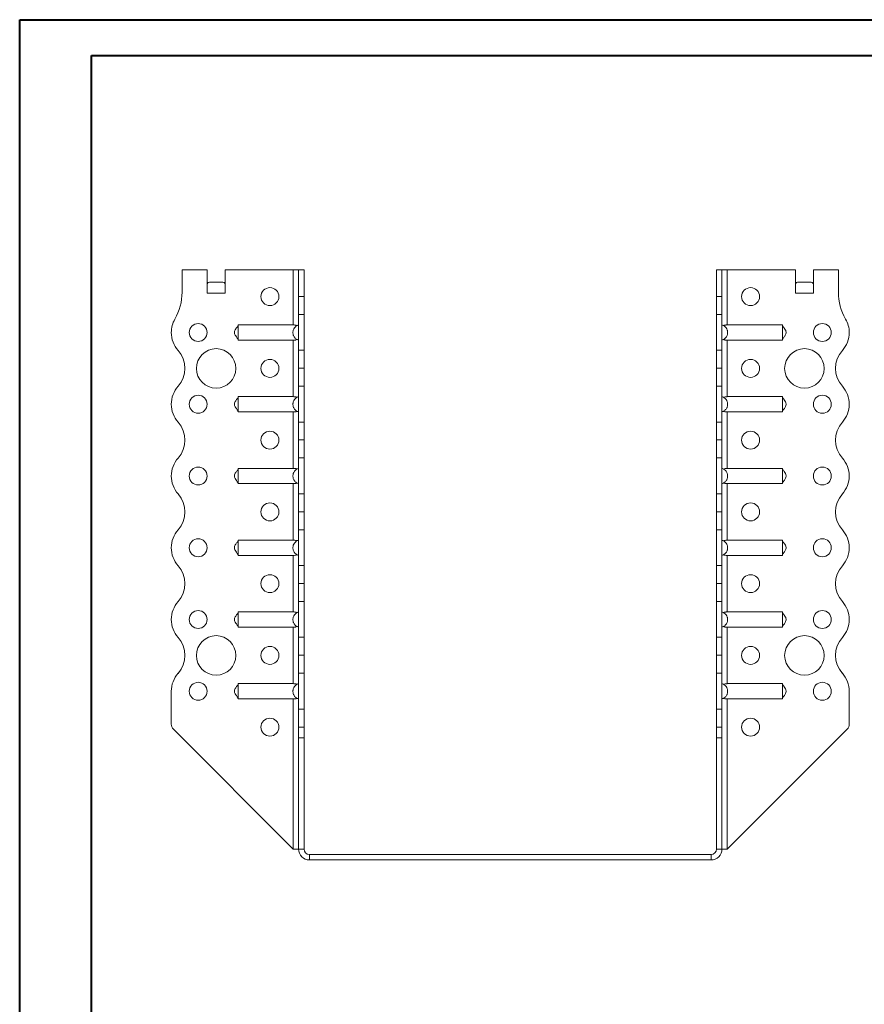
# Model space of a CAD drawing. Header units: millimetres. Extents: x 0 to 210, y 0 to 297.
# Tile 5 of 6: x 0 to 118, y 160 to 297. Entities that reach past the tile are written whole.
import ezdxf

# ---------------------------------------------------------------- set-up
doc = ezdxf.new("R2010")
doc.units = ezdxf.units.MM

msp = doc.modelspace()

# ---------------------------------------------------------------- linework, layer by layer
at = {"color": 7, "linetype": 'Continuous', "lineweight": 40}
for p, q in [((0.08, 0.21), (0.08, 297.21)), ((0.08, 297.21), (210.08, 297.21)), ((10.08, 292.21), (205.08, 292.21)), ((10.08, 5.21), (10.08, 292.21))]:
    msp.add_line(p, q, dxfattribs=at)
at = {"color": 7, "linetype": 'Continuous', "lineweight": 15}
for p, q in [((22.71, 262.37), (22.71, 259.23)), ((26.21, 262.37), (22.71, 262.37)), ((26.21, 259.12), (26.21, 262.37)), ((28.71, 259.12), (28.71, 262.37)), ((38.21, 262.37), (28.71, 262.37)), ((38.21, 262.37), (38.21, 254.68)), ((38.96, 262.37), (38.21, 262.37)), ((39.71, 262.37), (38.96, 262.37)), ((38.96, 258.64), (38.96, 262.37)), ((39.71, 258.64), (39.71, 262.37)), ((97.21, 262.37), (97.96, 262.37)), ((97.21, 258.64), (97.21, 262.37)), ((97.96, 258.64), (97.96, 262.37)), ((98.71, 262.37), (97.96, 262.37)), ((98.71, 254.68), (98.71, 262.37)), ((98.71, 262.37), (108.21, 262.37)), ((108.21, 259.12), (108.21, 262.37)), ((110.71, 259.12), (110.71, 262.37)), ((110.71, 262.37), (114.21, 262.37)), ((114.21, 262.37), (114.21, 259.23)), ((26.52, 260.62), (28.4, 260.62)), ((108.52, 260.62), (110.4, 260.62)), ((26.21, 259.12), (28.71, 259.12)), ((38.96, 258.64), (39.71, 258.64)), ((38.96, 256.14), (38.96, 258.64)), ((39.71, 258.64), (39.71, 256.14)), ((97.21, 258.64), (97.96, 258.64)), ((97.21, 256.14), (97.21, 258.64)), ((97.96, 258.64), (97.96, 256.14)), ((108.21, 259.12), (110.71, 259.12)), ((39.71, 256.14), (38.96, 256.14)), ((38.96, 256.14), (38.96, 251.14)), ((39.71, 251.14), (39.71, 256.14)), ((97.96, 256.14), (97.21, 256.14)), ((97.21, 251.14), (97.21, 256.14)), ((97.96, 251.14), (97.96, 256.14)), ((38.21, 254.68), (30.51, 254.68)), ((98.71, 254.68), (106.41, 254.68)), ((38.21, 252.56), (30.51, 252.56)), ((38.21, 252.56), (38.21, 244.68)), ((98.71, 252.56), (106.41, 252.56)), ((98.71, 244.68), (98.71, 252.56)), ((38.96, 251.14), (39.71, 251.14)), ((38.96, 248.64), (38.96, 251.14)), ((39.71, 251.14), (39.71, 248.64)), ((97.21, 251.14), (97.96, 251.14)), ((97.21, 248.64), (97.21, 251.14)), ((97.96, 251.14), (97.96, 248.64)), ((38.96, 248.64), (39.71, 248.64)), ((38.96, 246.14), (38.96, 248.64)), ((39.71, 248.64), (38.96, 248.64)), ((38.96, 248.64), (38.96, 248.64)), ((39.71, 248.64), (39.71, 246.14)), ((39.71, 248.64), (39.71, 248.64)), ((97.21, 248.64), (97.96, 248.64)), ((97.21, 246.14), (97.21, 248.64)), ((97.96, 248.64), (97.21, 248.64)), ((97.21, 248.64), (97.21, 248.64)), ((97.96, 248.64), (97.96, 246.14)), ((97.96, 248.64), (97.96, 248.64)), ((39.71, 246.14), (38.96, 246.14)), ((38.96, 246.14), (38.96, 241.14)), ((39.71, 241.14), (39.71, 246.14)), ((97.96, 246.14), (97.21, 246.14)), ((97.21, 241.14), (97.21, 246.14)), ((97.96, 241.14), (97.96, 246.14)), ((38.21, 244.68), (30.51, 244.68)), ((98.71, 244.68), (106.41, 244.68)), ((115.71, 243.62), (115.71, 243.62)), ((38.21, 242.56), (30.51, 242.56)), ((38.21, 242.56), (38.21, 234.68)), ((98.71, 242.56), (106.41, 242.56)), ((98.71, 234.68), (98.71, 242.56)), ((38.96, 241.14), (39.71, 241.14)), ((38.96, 238.64), (38.96, 241.14)), ((39.71, 241.14), (39.71, 238.64)), ((97.21, 241.14), (97.96, 241.14)), ((97.21, 238.64), (97.21, 241.14)), ((97.96, 241.14), (97.96, 238.64)), ((38.96, 238.64), (39.71, 238.64)), ((38.96, 236.14), (38.96, 238.64)), ((39.71, 238.64), (38.96, 238.64)), ((38.96, 238.64), (38.96, 238.64)), ((39.71, 238.64), (39.71, 236.14)), ((39.71, 238.64), (39.71, 238.64)), ((97.96, 238.64), (97.21, 238.64)), ((97.21, 238.64), (97.96, 238.64)), ((97.21, 238.64), (97.21, 238.64)), ((97.21, 236.14), (97.21, 238.64)), ((97.96, 238.64), (97.96, 238.64)), ((97.96, 238.64), (97.96, 236.14)), ((39.71, 236.14), (38.96, 236.14)), ((38.96, 236.14), (38.96, 231.14)), ((39.71, 231.14), (39.71, 236.14)), ((97.96, 236.14), (97.21, 236.14)), ((97.21, 231.14), (97.21, 236.14)), ((97.96, 231.14), (97.96, 236.14)), ((38.21, 234.68), (30.51, 234.68)), ((98.71, 234.68), (106.41, 234.68)), ((115.71, 233.62), (115.71, 233.62)), ((38.21, 232.56), (30.51, 232.56)), ((38.21, 232.56), (38.21, 224.68)), ((98.71, 232.56), (106.41, 232.56)), ((98.71, 224.68), (98.71, 232.56)), ((38.96, 231.14), (39.71, 231.14)), ((38.96, 228.64), (38.96, 231.14)), ((39.71, 231.14), (39.71, 228.64)), ((97.21, 231.14), (97.96, 231.14)), ((97.21, 228.64), (97.21, 231.14)), ((97.96, 231.14), (97.96, 228.64)), ((38.96, 228.64), (39.71, 228.64)), ((38.96, 226.14), (38.96, 228.64)), ((39.71, 228.64), (38.96, 228.64)), ((38.96, 228.64), (38.96, 228.64)), ((39.71, 228.64), (39.71, 226.14)), ((39.71, 228.64), (39.71, 228.64)), ((97.96, 228.64), (97.21, 228.64)), ((97.21, 228.64), (97.96, 228.64)), ((97.21, 228.64), (97.21, 228.64)), ((97.21, 226.14), (97.21, 228.64)), ((97.96, 228.64), (97.96, 228.64)), ((97.96, 228.64), (97.96, 226.14)), ((39.71, 226.14), (38.96, 226.14)), ((38.96, 226.14), (38.96, 221.14)), ((39.71, 221.14), (39.71, 226.14)), ((97.96, 226.14), (97.21, 226.14)), ((97.21, 221.14), (97.21, 226.14)), ((97.96, 221.14), (97.96, 226.14)), ((38.21, 224.68), (30.51, 224.68)), ((98.71, 224.68), (106.41, 224.68)), ((38.21, 222.56), (30.51, 222.56)), ((38.21, 222.56), (38.21, 214.68)), ((98.71, 222.56), (106.41, 222.56)), ((98.71, 214.68), (98.71, 222.56)), ((115.71, 223.62), (115.71, 223.62)), ((38.96, 221.14), (39.71, 221.14)), ((38.96, 218.64), (38.96, 221.14)), ((39.71, 221.14), (39.71, 218.64)), ((97.21, 221.14), (97.96, 221.14)), ((97.21, 218.64), (97.21, 221.14)), ((97.96, 221.14), (97.96, 218.64)), ((38.96, 218.64), (39.71, 218.64)), ((38.96, 216.14), (38.96, 218.64)), ((39.71, 218.64), (38.96, 218.64)), ((38.96, 218.64), (38.96, 218.64)), ((39.71, 218.64), (39.71, 216.14)), ((39.71, 218.64), (39.71, 218.64)), ((97.21, 218.64), (97.96, 218.64)), ((97.21, 216.14), (97.21, 218.64)), ((97.96, 218.64), (97.21, 218.64)), ((97.21, 218.64), (97.21, 218.64)), ((97.96, 218.64), (97.96, 216.14)), ((97.96, 218.64), (97.96, 218.64)), ((39.71, 216.14), (38.96, 216.14)), ((38.96, 216.14), (38.96, 211.14)), ((39.71, 211.14), (39.71, 216.14)), ((97.96, 216.14), (97.21, 216.14)), ((97.21, 211.14), (97.21, 216.14)), ((97.96, 211.14), (97.96, 216.14)), ((38.21, 214.68), (30.51, 214.68)), ((98.71, 214.68), (106.41, 214.68)), ((21.21, 213.62), (21.21, 213.62)), ((115.71, 213.62), (115.71, 213.62)), ((38.21, 212.56), (30.51, 212.56)), ((38.21, 212.56), (38.21, 204.68)), ((98.71, 212.56), (106.41, 212.56)), ((98.71, 204.68), (98.71, 212.56)), ((38.96, 211.14), (39.71, 211.14)), ((38.96, 208.64), (38.96, 211.14)), ((39.71, 211.14), (39.71, 208.64)), ((97.21, 211.14), (97.96, 211.14)), ((97.21, 208.64), (97.21, 211.14)), ((97.96, 211.14), (97.96, 208.64)), ((38.96, 208.64), (39.71, 208.64)), ((38.96, 206.14), (38.96, 208.64)), ((39.71, 208.64), (38.96, 208.64)), ((38.96, 208.64), (38.96, 208.64)), ((39.71, 208.64), (39.71, 206.14)), ((39.71, 208.64), (39.71, 208.64)), ((97.96, 208.64), (97.21, 208.64)), ((97.21, 208.64), (97.96, 208.64)), ((97.21, 206.14), (97.21, 208.64)), ((97.21, 208.64), (97.21, 208.64)), ((97.96, 208.64), (97.96, 206.14)), ((97.96, 208.64), (97.96, 208.64)), ((39.71, 206.14), (38.96, 206.14)), ((38.96, 206.14), (38.96, 201.14)), ((39.71, 201.14), (39.71, 206.14)), ((97.96, 206.14), (97.21, 206.14)), ((97.21, 201.14), (97.21, 206.14)), ((97.96, 201.14), (97.96, 206.14)), ((38.21, 204.68), (30.51, 204.68)), ((98.71, 204.68), (106.41, 204.68)), ((21.21, 203.62), (21.21, 199.03)), ((115.71, 203.62), (115.71, 199.03)), ((38.21, 202.56), (30.51, 202.56)), ((38.21, 202.56), (38.21, 181.62)), ((98.71, 202.56), (106.41, 202.56)), ((98.71, 181.62), (98.71, 202.56)), ((38.96, 201.14), (39.71, 201.14)), ((38.96, 198.64), (38.96, 201.14)), ((39.71, 201.14), (39.71, 198.64)), ((97.21, 201.14), (97.96, 201.14)), ((97.21, 198.64), (97.21, 201.14)), ((97.96, 201.14), (97.96, 198.64)), ((38.21, 181.62), (21.5, 198.32)), ((39.71, 198.64), (38.96, 198.64)), ((38.96, 197.12), (38.96, 198.64)), ((39.71, 197.12), (39.71, 198.64)), ((97.96, 198.64), (97.21, 198.64)), ((97.21, 197.12), (97.21, 198.64)), ((97.96, 197.12), (97.96, 198.64)), ((98.71, 181.62), (115.42, 198.32)), ((39.71, 197.12), (38.96, 197.12)), ((38.96, 181.62), (38.96, 197.12)), ((39.71, 181.62), (39.71, 197.12)), ((97.21, 197.12), (97.96, 197.12)), ((97.21, 181.62), (97.21, 197.12)), ((97.96, 181.62), (97.96, 197.12)), ((38.21, 181.62), (38.96, 181.62)), ((39.71, 181.62), (38.96, 181.62)), ((97.21, 181.62), (97.96, 181.62)), ((97.96, 181.62), (98.71, 181.62)), ((40.46, 180.87), (40.46, 180.12)), ((40.46, 180.87), (96.46, 180.87)), ((40.46, 180.12), (96.46, 180.12)), ((96.46, 180.87), (96.46, 180.12))]:
    msp.add_line(p, q, dxfattribs=at)
for centre, radius in [((34.96, 258.62), 1.25), ((101.96, 258.62), 1.25), ((24.96, 253.62), 1.25), ((111.96, 253.62), 1.25), ((27.46, 248.62), 2.75), ((109.46, 248.62), 2.75), ((34.96, 248.62), 1.25), ((101.96, 248.62), 1.25), ((24.96, 243.62), 1.25), ((111.96, 243.62), 1.25), ((34.96, 238.62), 1.25), ((101.96, 238.62), 1.25), ((24.96, 233.62), 1.25), ((111.96, 233.62), 1.25), ((34.96, 228.62), 1.25), ((101.96, 228.62), 1.25), ((24.96, 223.62), 1.25), ((111.96, 223.62), 1.25), ((34.96, 218.62), 1.25), ((101.96, 218.62), 1.25), ((24.96, 213.62), 1.25), ((111.96, 213.62), 1.25), ((27.46, 208.62), 2.75), ((109.46, 208.62), 2.75), ((34.96, 208.62), 1.25), ((101.96, 208.62), 1.25), ((24.96, 203.62), 1.25), ((111.96, 203.62), 1.25), ((34.96, 198.62), 1.25), ((101.96, 198.62), 1.25)]:
    msp.add_circle(centre, radius, dxfattribs=at)
for centre, radius, start, end in [((15.21, 259.23), 7.5, 330.0736, 0), ((121.71, 259.23), 7.5, 180, 209.9264), ((24.96, 253.61), 3.75, 150.0736, 179.9591), ((111.96, 253.61), 3.75, 0.0409, 29.9264), ((24.96, 253.62), 3.75, 180, 221.8123), ((111.96, 253.62), 3.75, 318.1877, 0), ((19.37, 248.62), 3.75, 318.1863, 41.8123), ((117.55, 248.62), 3.75, 138.1877, 221.8196), ((24.96, 243.62), 3.75, 138.1863, 180), ((111.96, 243.62), 3.75, 0, 41.8196), ((24.96, 243.62), 3.75, 180, 221.8137), ((111.96, 243.62), 3.75, 318.1877, 0), ((19.37, 238.62), 3.75, 318.1863, 41.8137), ((117.55, 238.62), 3.75, 138.1877, 221.8123), ((24.96, 233.62), 3.75, 138.1863, 180), ((111.96, 233.62), 3.75, 0, 41.8123), ((24.96, 233.62), 3.75, 180, 221.8137), ((111.96, 233.62), 3.75, 318.1804, 0), ((19.37, 228.62), 3.75, 318.1863, 41.8137), ((117.55, 228.62), 3.75, 138.1804, 221.8196), ((24.96, 223.62), 3.75, 138.1863, 180), ((111.96, 223.62), 3.75, 0, 41.8196), ((24.96, 223.62), 3.75, 180, 221.8137), ((111.96, 223.62), 3.75, 318.1804, 0), ((19.37, 218.62), 3.75, 318.1877, 41.8137), ((117.55, 218.62), 3.75, 138.1804, 221.8196), ((24.96, 213.62), 3.75, 138.1877, 180), ((111.96, 213.62), 3.75, 0, 41.8196), ((24.96, 213.62), 3.75, 180, 221.8196), ((111.96, 213.62), 3.75, 318.1804, 0), ((19.37, 208.62), 3.75, 318.1804, 41.8196), ((117.55, 208.62), 3.75, 138.1804, 221.8196), ((24.96, 203.62), 3.75, 138.1804, 180), ((111.96, 203.62), 3.75, 0, 41.8196), ((22.21, 199.03), 1, 180, 225), ((114.71, 199.03), 1, 315, 0), ((40.46, 181.62), 1.5, 180, 270), ((40.46, 181.62), 0.75, 180, 270), ((96.46, 181.62), 1.5, 270, 360), ((96.46, 181.62), 0.75, 270, 360)]:
    msp.add_arc(centre, radius, start, end, dxfattribs=at)
for centre, start_param, end_param in [((26.52, 259.12), 0, 0.523599), ((28.4, 259.12), 5.759587, 6.283185), ((108.52, 259.12), 0, 0.523599), ((110.4, 259.12), 5.759587, 6.283185)]:
    msp.add_ellipse(centre, major_axis=(0, 1.5), ratio=0.416667, start_param=start_param, end_param=end_param, dxfattribs=at)
for points, knots in [([(30.51, 254.62), (30.48, 254.56), (30.44, 254.44), (30.31, 254.29), (30.19, 254.11), (30.07, 253.91), (30, 253.68), (30.02, 253.45), (30.13, 253.22), (30.26, 253.03), (30.4, 252.86), (30.48, 252.73), (30.5, 252.65), (30.51, 252.62)], [0, 0, 0, 0, 0.103536, 0.187076, 0.282268, 0.376182, 0.481925, 0.573537, 0.654559, 0.788834, 0.889561, 0.944535, 1, 1, 1, 1]), ([(30.51, 254.68), (30.51, 254.66), (30.51, 254.64), (30.51, 254.59), (30.51, 254.56), (30.51, 254.49), (30.51, 254.45), (30.51, 254.37), (30.51, 254.33), (30.51, 254.23), (30.51, 254.18), (30.51, 254.08), (30.51, 254.02), (30.51, 253.91), (30.51, 253.85), (30.51, 253.74), (30.51, 253.68), (30.51, 253.5), (30.51, 253.38), (30.51, 253.16), (30.51, 253.05), (30.51, 252.86), (30.51, 252.78), (30.51, 252.68), (30.51, 252.65), (30.51, 252.6), (30.51, 252.58), (30.51, 252.56)], [0, 0, 0, 0, 0.0625, 0.0625, 0.125, 0.125, 0.1875, 0.1875, 0.25, 0.25, 0.3125, 0.3125, 0.375, 0.375, 0.4375, 0.4375, 0.5, 0.5, 0.625, 0.625, 0.75, 0.75, 0.875, 0.875, 0.9375, 0.9375, 1, 1, 1, 1]), ([(38.96, 252.56), (38.9, 252.58), (38.85, 252.6), (38.74, 252.65), (38.69, 252.68), (38.59, 252.74), (38.54, 252.78), (38.46, 252.86), (38.42, 252.91), (38.35, 253), (38.32, 253.05), (38.26, 253.16), (38.24, 253.21), (38.2, 253.32), (38.19, 253.38), (38.17, 253.5), (38.16, 253.56), (38.16, 253.68), (38.17, 253.74), (38.19, 253.85), (38.2, 253.91), (38.26, 254.08), (38.31, 254.18), (38.46, 254.37), (38.54, 254.46), (38.69, 254.56), (38.74, 254.59), (38.85, 254.64), (38.9, 254.66), (38.96, 254.68)], [0, 0, 0, 0, 0.0625, 0.0625, 0.125, 0.125, 0.1875, 0.1875, 0.25, 0.25, 0.3125, 0.3125, 0.375, 0.375, 0.4375, 0.4375, 0.5, 0.5, 0.5625, 0.5625, 0.625, 0.625, 0.75, 0.75, 0.875, 0.875, 0.9375, 0.9375, 1, 1, 1, 1]), ([(38.21, 254.68), (38.26, 254.68), (38.31, 254.67), (38.41, 254.67), (38.46, 254.66), (38.55, 254.65), (38.59, 254.64), (38.67, 254.62), (38.71, 254.6), (38.74, 254.59)], [0, 0, 0, 0, 0.25, 0.25, 0.5, 0.5, 0.75, 0.75, 1, 1, 1, 1]), ([(97.96, 252.56), (98.02, 252.58), (98.08, 252.6), (98.18, 252.65), (98.24, 252.68), (98.33, 252.74), (98.38, 252.78), (98.46, 252.86), (98.5, 252.91), (98.58, 253), (98.61, 253.05), (98.66, 253.16), (98.69, 253.21), (98.72, 253.32), (98.74, 253.38), (98.76, 253.5), (98.76, 253.56), (98.76, 253.68), (98.76, 253.74), (98.74, 253.85), (98.72, 253.91), (98.67, 254.08), (98.61, 254.18), (98.47, 254.37), (98.38, 254.46), (98.24, 254.56), (98.18, 254.59), (98.08, 254.64), (98.02, 254.66), (97.96, 254.68)], [0, 0, 0, 0, 0.0625, 0.0625, 0.125, 0.125, 0.1875, 0.1875, 0.25, 0.25, 0.3125, 0.3125, 0.375, 0.375, 0.4375, 0.4375, 0.5, 0.5, 0.5625, 0.5625, 0.625, 0.625, 0.75, 0.75, 0.875, 0.875, 0.9375, 0.9375, 1, 1, 1, 1]), ([(98.71, 254.68), (98.66, 254.68), (98.61, 254.67), (98.51, 254.67), (98.47, 254.66), (98.38, 254.65), (98.33, 254.64), (98.25, 254.62), (98.21, 254.6), (98.18, 254.59)], [0, 0, 0, 0, 0.25, 0.25, 0.5, 0.5, 0.75, 0.75, 1, 1, 1, 1]), ([(106.41, 254.68), (106.41, 254.66), (106.41, 254.64), (106.41, 254.59), (106.41, 254.56), (106.41, 254.49), (106.41, 254.45), (106.41, 254.37), (106.41, 254.33), (106.41, 254.23), (106.41, 254.18), (106.41, 254.08), (106.41, 254.02), (106.41, 253.91), (106.41, 253.85), (106.41, 253.74), (106.41, 253.68), (106.41, 253.5), (106.41, 253.38), (106.41, 253.16), (106.41, 253.05), (106.41, 252.86), (106.41, 252.78), (106.41, 252.68), (106.41, 252.65), (106.41, 252.6), (106.41, 252.58), (106.41, 252.56)], [0, 0, 0, 0, 0.0625, 0.0625, 0.125, 0.125, 0.1875, 0.1875, 0.25, 0.25, 0.3125, 0.3125, 0.375, 0.375, 0.4375, 0.4375, 0.5, 0.5, 0.625, 0.625, 0.75, 0.75, 0.875, 0.875, 0.9375, 0.9375, 1, 1, 1, 1]), ([(106.41, 252.62), (106.44, 252.68), (106.49, 252.79), (106.61, 252.95), (106.73, 253.13), (106.85, 253.33), (106.93, 253.56), (106.9, 253.78), (106.8, 254.01), (106.66, 254.21), (106.53, 254.38), (106.44, 254.51), (106.42, 254.58), (106.41, 254.62)], [0, 0, 0, 0, 0.103536, 0.187076, 0.282268, 0.376182, 0.481925, 0.573537, 0.654559, 0.788834, 0.889561, 0.944535, 1, 1, 1, 1]), ([(38.74, 252.65), (38.71, 252.63), (38.67, 252.62), (38.59, 252.59), (38.55, 252.58), (38.41, 252.56), (38.31, 252.56), (38.21, 252.56)], [0, 0, 0, 0, 0.25, 0.25, 0.5, 0.5, 1, 1, 1, 1]), ([(98.18, 252.65), (98.21, 252.63), (98.25, 252.62), (98.33, 252.59), (98.38, 252.58), (98.51, 252.56), (98.61, 252.56), (98.71, 252.56)], [0, 0, 0, 0, 0.25, 0.25, 0.5, 0.5, 1, 1, 1, 1]), ([(30.51, 244.62), (30.48, 244.56), (30.44, 244.44), (30.31, 244.29), (30.19, 244.11), (30.07, 243.91), (30, 243.68), (30.02, 243.45), (30.13, 243.22), (30.26, 243.03), (30.4, 242.86), (30.48, 242.73), (30.5, 242.65), (30.51, 242.62)], [0, 0, 0, 0, 0.103534, 0.187074, 0.282267, 0.376183, 0.481924, 0.573536, 0.654558, 0.788834, 0.889561, 0.944535, 1, 1, 1, 1]), ([(30.51, 244.68), (30.51, 244.66), (30.51, 244.64), (30.51, 244.59), (30.51, 244.56), (30.51, 244.49), (30.51, 244.45), (30.51, 244.37), (30.51, 244.33), (30.51, 244.23), (30.51, 244.18), (30.51, 244.08), (30.51, 244.02), (30.51, 243.91), (30.51, 243.85), (30.51, 243.74), (30.51, 243.68), (30.51, 243.5), (30.51, 243.38), (30.51, 243.16), (30.51, 243.05), (30.51, 242.86), (30.51, 242.78), (30.51, 242.68), (30.51, 242.65), (30.51, 242.6), (30.51, 242.58), (30.51, 242.56)], [0, 0, 0, 0, 0.0625, 0.0625, 0.125, 0.125, 0.1875, 0.1875, 0.25, 0.25, 0.3125, 0.3125, 0.375, 0.375, 0.4375, 0.4375, 0.5, 0.5, 0.625, 0.625, 0.75, 0.75, 0.875, 0.875, 0.9375, 0.9375, 1, 1, 1, 1]), ([(38.96, 242.56), (38.9, 242.58), (38.85, 242.6), (38.74, 242.65), (38.69, 242.68), (38.59, 242.74), (38.54, 242.78), (38.46, 242.86), (38.42, 242.91), (38.35, 243), (38.32, 243.05), (38.26, 243.16), (38.24, 243.21), (38.2, 243.32), (38.19, 243.38), (38.17, 243.5), (38.16, 243.56), (38.16, 243.68), (38.17, 243.74), (38.19, 243.85), (38.2, 243.91), (38.26, 244.08), (38.31, 244.18), (38.46, 244.37), (38.54, 244.46), (38.69, 244.56), (38.74, 244.59), (38.85, 244.64), (38.9, 244.66), (38.96, 244.68)], [0, 0, 0, 0, 0.0625, 0.0625, 0.125, 0.125, 0.1875, 0.1875, 0.25, 0.25, 0.3125, 0.3125, 0.375, 0.375, 0.4375, 0.4375, 0.5, 0.5, 0.5625, 0.5625, 0.625, 0.625, 0.75, 0.75, 0.875, 0.875, 0.9375, 0.9375, 1, 1, 1, 1]), ([(38.21, 244.68), (38.26, 244.68), (38.31, 244.67), (38.41, 244.67), (38.46, 244.66), (38.55, 244.65), (38.59, 244.64), (38.67, 244.62), (38.71, 244.6), (38.74, 244.59)], [0, 0, 0, 0, 0.25, 0.25, 0.5, 0.5, 0.75, 0.75, 1, 1, 1, 1]), ([(97.96, 242.56), (98.02, 242.58), (98.08, 242.6), (98.18, 242.65), (98.24, 242.68), (98.33, 242.74), (98.38, 242.78), (98.46, 242.86), (98.5, 242.91), (98.58, 243), (98.61, 243.05), (98.66, 243.16), (98.69, 243.21), (98.72, 243.32), (98.74, 243.38), (98.76, 243.5), (98.76, 243.56), (98.76, 243.68), (98.76, 243.74), (98.74, 243.85), (98.72, 243.91), (98.67, 244.08), (98.61, 244.18), (98.47, 244.37), (98.38, 244.46), (98.24, 244.56), (98.18, 244.59), (98.08, 244.64), (98.02, 244.66), (97.96, 244.68)], [0, 0, 0, 0, 0.0625, 0.0625, 0.125, 0.125, 0.1875, 0.1875, 0.25, 0.25, 0.3125, 0.3125, 0.375, 0.375, 0.4375, 0.4375, 0.5, 0.5, 0.5625, 0.5625, 0.625, 0.625, 0.75, 0.75, 0.875, 0.875, 0.9375, 0.9375, 1, 1, 1, 1]), ([(98.71, 244.68), (98.66, 244.68), (98.61, 244.67), (98.51, 244.67), (98.47, 244.66), (98.33, 244.64), (98.25, 244.62), (98.18, 244.59)], [0, 0, 0, 0, 0.25, 0.25, 0.5, 0.5, 1, 1, 1, 1]), ([(106.41, 244.68), (106.41, 244.66), (106.41, 244.64), (106.41, 244.59), (106.41, 244.56), (106.41, 244.49), (106.41, 244.45), (106.41, 244.37), (106.41, 244.33), (106.41, 244.23), (106.41, 244.18), (106.41, 244.08), (106.41, 244.02), (106.41, 243.91), (106.41, 243.85), (106.41, 243.74), (106.41, 243.68), (106.41, 243.5), (106.41, 243.38), (106.41, 243.16), (106.41, 243.05), (106.41, 242.86), (106.41, 242.78), (106.41, 242.68), (106.41, 242.65), (106.41, 242.6), (106.41, 242.58), (106.41, 242.56)], [0, 0, 0, 0, 0.0625, 0.0625, 0.125, 0.125, 0.1875, 0.1875, 0.25, 0.25, 0.3125, 0.3125, 0.375, 0.375, 0.4375, 0.4375, 0.5, 0.5, 0.625, 0.625, 0.75, 0.75, 0.875, 0.875, 0.9375, 0.9375, 1, 1, 1, 1]), ([(106.41, 242.62), (106.44, 242.68), (106.49, 242.79), (106.61, 242.95), (106.73, 243.13), (106.85, 243.33), (106.93, 243.56), (106.9, 243.78), (106.8, 244.01), (106.66, 244.21), (106.53, 244.38), (106.44, 244.51), (106.42, 244.58), (106.41, 244.62)], [0, 0, 0, 0, 0.103537, 0.187076, 0.282266, 0.376183, 0.481927, 0.573538, 0.65456, 0.788836, 0.889561, 0.944535, 1, 1, 1, 1]), ([(38.74, 242.65), (38.71, 242.63), (38.67, 242.62), (38.59, 242.59), (38.55, 242.58), (38.41, 242.56), (38.31, 242.56), (38.21, 242.56)], [0, 0, 0, 0, 0.25, 0.25, 0.5, 0.5, 1, 1, 1, 1]), ([(98.18, 242.65), (98.21, 242.63), (98.25, 242.62), (98.33, 242.59), (98.38, 242.58), (98.51, 242.56), (98.61, 242.56), (98.71, 242.56)], [0, 0, 0, 0, 0.25, 0.25, 0.5, 0.5, 1, 1, 1, 1]), ([(30.51, 234.68), (30.51, 234.66), (30.51, 234.64), (30.51, 234.59), (30.51, 234.56), (30.51, 234.49), (30.51, 234.45), (30.51, 234.37), (30.51, 234.33), (30.51, 234.23), (30.51, 234.18), (30.51, 234.08), (30.51, 234.02), (30.51, 233.91), (30.51, 233.85), (30.51, 233.74), (30.51, 233.68), (30.51, 233.5), (30.51, 233.38), (30.51, 233.16), (30.51, 233.05), (30.51, 232.86), (30.51, 232.78), (30.51, 232.68), (30.51, 232.65), (30.51, 232.6), (30.51, 232.58), (30.51, 232.56)], [0, 0, 0, 0, 0.0625, 0.0625, 0.125, 0.125, 0.1875, 0.1875, 0.25, 0.25, 0.3125, 0.3125, 0.375, 0.375, 0.4375, 0.4375, 0.5, 0.5, 0.625, 0.625, 0.75, 0.75, 0.875, 0.875, 0.9375, 0.9375, 1, 1, 1, 1]), ([(38.96, 232.56), (38.9, 232.58), (38.85, 232.6), (38.74, 232.65), (38.69, 232.68), (38.59, 232.74), (38.54, 232.78), (38.46, 232.86), (38.42, 232.91), (38.35, 233), (38.32, 233.05), (38.26, 233.16), (38.24, 233.21), (38.2, 233.32), (38.19, 233.38), (38.17, 233.5), (38.16, 233.56), (38.16, 233.68), (38.17, 233.74), (38.19, 233.85), (38.2, 233.91), (38.26, 234.08), (38.31, 234.18), (38.46, 234.37), (38.54, 234.46), (38.69, 234.56), (38.74, 234.59), (38.85, 234.64), (38.9, 234.66), (38.96, 234.68)], [0, 0, 0, 0, 0.0625, 0.0625, 0.125, 0.125, 0.1875, 0.1875, 0.25, 0.25, 0.3125, 0.3125, 0.375, 0.375, 0.4375, 0.4375, 0.5, 0.5, 0.5625, 0.5625, 0.625, 0.625, 0.75, 0.75, 0.875, 0.875, 0.9375, 0.9375, 1, 1, 1, 1]), ([(38.21, 234.68), (38.26, 234.68), (38.31, 234.67), (38.41, 234.67), (38.46, 234.66), (38.55, 234.65), (38.59, 234.64), (38.67, 234.62), (38.71, 234.6), (38.74, 234.59)], [0, 0, 0, 0, 0.25, 0.25, 0.5, 0.5, 0.75, 0.75, 1, 1, 1, 1]), ([(97.96, 232.56), (98.02, 232.58), (98.08, 232.6), (98.18, 232.65), (98.24, 232.68), (98.33, 232.74), (98.38, 232.78), (98.46, 232.86), (98.5, 232.91), (98.58, 233), (98.61, 233.05), (98.66, 233.16), (98.69, 233.21), (98.72, 233.32), (98.74, 233.38), (98.76, 233.5), (98.76, 233.56), (98.76, 233.68), (98.76, 233.74), (98.74, 233.85), (98.72, 233.91), (98.67, 234.08), (98.61, 234.18), (98.47, 234.37), (98.38, 234.46), (98.24, 234.56), (98.18, 234.59), (98.08, 234.64), (98.02, 234.66), (97.96, 234.68)], [0, 0, 0, 0, 0.0625, 0.0625, 0.125, 0.125, 0.1875, 0.1875, 0.25, 0.25, 0.3125, 0.3125, 0.375, 0.375, 0.4375, 0.4375, 0.5, 0.5, 0.5625, 0.5625, 0.625, 0.625, 0.75, 0.75, 0.875, 0.875, 0.9375, 0.9375, 1, 1, 1, 1]), ([(98.71, 234.68), (98.66, 234.68), (98.61, 234.67), (98.51, 234.67), (98.47, 234.66), (98.33, 234.64), (98.25, 234.62), (98.18, 234.59)], [0, 0, 0, 0, 0.25, 0.25, 0.5, 0.5, 1, 1, 1, 1]), ([(106.41, 234.68), (106.41, 234.66), (106.41, 234.64), (106.41, 234.59), (106.41, 234.56), (106.41, 234.49), (106.41, 234.45), (106.41, 234.37), (106.41, 234.33), (106.41, 234.23), (106.41, 234.18), (106.41, 234.08), (106.41, 234.02), (106.41, 233.91), (106.41, 233.85), (106.41, 233.74), (106.41, 233.68), (106.41, 233.5), (106.41, 233.38), (106.41, 233.16), (106.41, 233.05), (106.41, 232.86), (106.41, 232.78), (106.41, 232.68), (106.41, 232.65), (106.41, 232.6), (106.41, 232.58), (106.41, 232.56)], [0, 0, 0, 0, 0.0625, 0.0625, 0.125, 0.125, 0.1875, 0.1875, 0.25, 0.25, 0.3125, 0.3125, 0.375, 0.375, 0.4375, 0.4375, 0.5, 0.5, 0.625, 0.625, 0.75, 0.75, 0.875, 0.875, 0.9375, 0.9375, 1, 1, 1, 1]), ([(30.51, 234.62), (30.48, 234.56), (30.44, 234.44), (30.31, 234.29), (30.19, 234.11), (30.07, 233.91), (30, 233.68), (30.02, 233.45), (30.13, 233.22), (30.26, 233.03), (30.4, 232.86), (30.48, 232.73), (30.5, 232.65), (30.51, 232.62)], [0, 0, 0, 0, 0.103535, 0.187075, 0.282268, 0.376183, 0.481925, 0.573537, 0.654559, 0.788835, 0.889562, 0.944536, 1, 1, 1, 1]), ([(106.41, 232.62), (106.44, 232.68), (106.49, 232.79), (106.61, 232.95), (106.73, 233.13), (106.85, 233.33), (106.93, 233.56), (106.9, 233.78), (106.8, 234.01), (106.66, 234.21), (106.53, 234.38), (106.44, 234.51), (106.42, 234.58), (106.41, 234.62)], [0, 0, 0, 0, 0.1035354, 0.1870754, 0.2822665, 0.3761829, 0.4819253, 0.5735371, 0.6545591, 0.788835, 0.8895609, 0.9445346, 1, 1, 1, 1]), ([(38.74, 232.65), (38.71, 232.63), (38.67, 232.62), (38.59, 232.59), (38.55, 232.58), (38.41, 232.56), (38.31, 232.56), (38.21, 232.56)], [0, 0, 0, 0, 0.25, 0.25, 0.5, 0.5, 1, 1, 1, 1]), ([(98.18, 232.65), (98.21, 232.63), (98.25, 232.62), (98.33, 232.59), (98.38, 232.58), (98.51, 232.56), (98.61, 232.56), (98.71, 232.56)], [0, 0, 0, 0, 0.25, 0.25, 0.5, 0.5, 1, 1, 1, 1]), ([(30.51, 224.62), (30.48, 224.56), (30.44, 224.44), (30.31, 224.29), (30.19, 224.11), (30.07, 223.91), (30, 223.68), (30.02, 223.45), (30.13, 223.22), (30.26, 223.03), (30.4, 222.86), (30.48, 222.73), (30.5, 222.65), (30.51, 222.62)], [0, 0, 0, 0, 0.1035343, 0.1870742, 0.2822666, 0.3761829, 0.4819253, 0.5735371, 0.6545592, 0.788835, 0.8895609, 0.9445346, 1, 1, 1, 1]), ([(30.51, 224.68), (30.51, 224.66), (30.51, 224.64), (30.51, 224.59), (30.51, 224.56), (30.51, 224.49), (30.51, 224.45), (30.51, 224.37), (30.51, 224.33), (30.51, 224.23), (30.51, 224.18), (30.51, 224.08), (30.51, 224.02), (30.51, 223.91), (30.51, 223.85), (30.51, 223.74), (30.51, 223.68), (30.51, 223.5), (30.51, 223.38), (30.51, 223.16), (30.51, 223.05), (30.51, 222.86), (30.51, 222.78), (30.51, 222.68), (30.51, 222.65), (30.51, 222.6), (30.51, 222.58), (30.51, 222.56)], [0, 0, 0, 0, 0.0625, 0.0625, 0.125, 0.125, 0.1875, 0.1875, 0.25, 0.25, 0.3125, 0.3125, 0.375, 0.375, 0.4375, 0.4375, 0.5, 0.5, 0.625, 0.625, 0.75, 0.75, 0.875, 0.875, 0.9375, 0.9375, 1, 1, 1, 1]), ([(38.96, 222.56), (38.9, 222.58), (38.85, 222.6), (38.74, 222.65), (38.69, 222.68), (38.59, 222.74), (38.54, 222.78), (38.46, 222.86), (38.42, 222.91), (38.35, 223), (38.32, 223.05), (38.26, 223.16), (38.24, 223.21), (38.2, 223.32), (38.19, 223.38), (38.17, 223.5), (38.16, 223.56), (38.16, 223.68), (38.17, 223.74), (38.19, 223.85), (38.2, 223.91), (38.26, 224.08), (38.31, 224.18), (38.46, 224.37), (38.54, 224.46), (38.69, 224.56), (38.74, 224.59), (38.85, 224.64), (38.9, 224.66), (38.96, 224.68)], [0, 0, 0, 0, 0.0625, 0.0625, 0.125, 0.125, 0.1875, 0.1875, 0.25, 0.25, 0.3125, 0.3125, 0.375, 0.375, 0.4375, 0.4375, 0.5, 0.5, 0.5625, 0.5625, 0.625, 0.625, 0.75, 0.75, 0.875, 0.875, 0.9375, 0.9375, 1, 1, 1, 1]), ([(38.21, 224.68), (38.26, 224.68), (38.31, 224.67), (38.41, 224.67), (38.46, 224.66), (38.55, 224.65), (38.59, 224.64), (38.67, 224.62), (38.71, 224.6), (38.74, 224.59)], [0, 0, 0, 0, 0.25, 0.25, 0.5, 0.5, 0.75, 0.75, 1, 1, 1, 1]), ([(97.96, 222.56), (98.02, 222.58), (98.08, 222.6), (98.18, 222.65), (98.24, 222.68), (98.33, 222.74), (98.38, 222.78), (98.46, 222.86), (98.5, 222.91), (98.58, 223), (98.61, 223.05), (98.66, 223.16), (98.69, 223.21), (98.72, 223.32), (98.74, 223.38), (98.76, 223.5), (98.76, 223.56), (98.76, 223.68), (98.76, 223.74), (98.74, 223.85), (98.72, 223.91), (98.67, 224.08), (98.61, 224.18), (98.47, 224.37), (98.38, 224.46), (98.24, 224.56), (98.18, 224.59), (98.08, 224.64), (98.02, 224.66), (97.96, 224.68)], [0, 0, 0, 0, 0.0625, 0.0625, 0.125, 0.125, 0.1875, 0.1875, 0.25, 0.25, 0.3125, 0.3125, 0.375, 0.375, 0.4375, 0.4375, 0.5, 0.5, 0.5625, 0.5625, 0.625, 0.625, 0.75, 0.75, 0.875, 0.875, 0.9375, 0.9375, 1, 1, 1, 1]), ([(98.71, 224.68), (98.66, 224.68), (98.61, 224.67), (98.51, 224.67), (98.47, 224.66), (98.33, 224.64), (98.25, 224.62), (98.18, 224.59)], [0, 0, 0, 0, 0.25, 0.25, 0.5, 0.5, 1, 1, 1, 1]), ([(106.41, 224.68), (106.41, 224.66), (106.41, 224.64), (106.41, 224.59), (106.41, 224.56), (106.41, 224.49), (106.41, 224.45), (106.41, 224.37), (106.41, 224.33), (106.41, 224.23), (106.41, 224.18), (106.41, 224.08), (106.41, 224.02), (106.41, 223.91), (106.41, 223.85), (106.41, 223.74), (106.41, 223.68), (106.41, 223.5), (106.41, 223.38), (106.41, 223.16), (106.41, 223.05), (106.41, 222.86), (106.41, 222.78), (106.41, 222.68), (106.41, 222.65), (106.41, 222.6), (106.41, 222.58), (106.41, 222.56)], [0, 0, 0, 0, 0.0625, 0.0625, 0.125, 0.125, 0.1875, 0.1875, 0.25, 0.25, 0.3125, 0.3125, 0.375, 0.375, 0.4375, 0.4375, 0.5, 0.5, 0.625, 0.625, 0.75, 0.75, 0.875, 0.875, 0.9375, 0.9375, 1, 1, 1, 1]), ([(106.41, 222.62), (106.44, 222.68), (106.49, 222.79), (106.61, 222.95), (106.73, 223.13), (106.85, 223.33), (106.93, 223.56), (106.9, 223.78), (106.8, 224.01), (106.66, 224.21), (106.53, 224.38), (106.44, 224.51), (106.42, 224.58), (106.41, 224.62)], [0, 0, 0, 0, 0.103535, 0.187075, 0.282268, 0.376183, 0.481927, 0.573539, 0.654559, 0.788835, 0.889562, 0.944536, 1, 1, 1, 1]), ([(38.74, 222.65), (38.71, 222.63), (38.67, 222.62), (38.59, 222.59), (38.55, 222.58), (38.41, 222.56), (38.31, 222.56), (38.21, 222.56)], [0, 0, 0, 0, 0.25, 0.25, 0.5, 0.5, 1, 1, 1, 1]), ([(98.18, 222.65), (98.21, 222.63), (98.25, 222.62), (98.33, 222.59), (98.38, 222.58), (98.51, 222.56), (98.61, 222.56), (98.71, 222.56)], [0, 0, 0, 0, 0.25, 0.25, 0.5, 0.5, 1, 1, 1, 1]), ([(30.51, 214.62), (30.48, 214.56), (30.44, 214.44), (30.31, 214.29), (30.19, 214.11), (30.07, 213.91), (30, 213.68), (30.02, 213.45), (30.13, 213.22), (30.26, 213.03), (30.4, 212.86), (30.48, 212.73), (30.5, 212.65), (30.51, 212.62)], [0, 0, 0, 0, 0.103535, 0.187075, 0.282268, 0.376183, 0.481927, 0.573539, 0.654559, 0.788835, 0.889562, 0.944536, 1, 1, 1, 1]), ([(30.51, 214.68), (30.51, 214.66), (30.51, 214.64), (30.51, 214.59), (30.51, 214.56), (30.51, 214.49), (30.51, 214.45), (30.51, 214.37), (30.51, 214.33), (30.51, 214.23), (30.51, 214.18), (30.51, 214.08), (30.51, 214.02), (30.51, 213.91), (30.51, 213.85), (30.51, 213.74), (30.51, 213.68), (30.51, 213.5), (30.51, 213.38), (30.51, 213.16), (30.51, 213.05), (30.51, 212.86), (30.51, 212.78), (30.51, 212.68), (30.51, 212.65), (30.51, 212.6), (30.51, 212.58), (30.51, 212.56)], [0, 0, 0, 0, 0.0625, 0.0625, 0.125, 0.125, 0.1875, 0.1875, 0.25, 0.25, 0.3125, 0.3125, 0.375, 0.375, 0.4375, 0.4375, 0.5, 0.5, 0.625, 0.625, 0.75, 0.75, 0.875, 0.875, 0.9375, 0.9375, 1, 1, 1, 1]), ([(38.96, 212.56), (38.9, 212.58), (38.85, 212.6), (38.74, 212.65), (38.69, 212.68), (38.59, 212.74), (38.54, 212.78), (38.46, 212.86), (38.42, 212.91), (38.35, 213), (38.32, 213.05), (38.26, 213.16), (38.24, 213.21), (38.2, 213.32), (38.19, 213.38), (38.17, 213.5), (38.16, 213.56), (38.16, 213.68), (38.17, 213.74), (38.19, 213.85), (38.2, 213.91), (38.26, 214.08), (38.31, 214.18), (38.46, 214.37), (38.54, 214.46), (38.69, 214.56), (38.74, 214.59), (38.85, 214.64), (38.9, 214.66), (38.96, 214.68)], [0, 0, 0, 0, 0.0625, 0.0625, 0.125, 0.125, 0.1875, 0.1875, 0.25, 0.25, 0.3125, 0.3125, 0.375, 0.375, 0.4375, 0.4375, 0.5, 0.5, 0.5625, 0.5625, 0.625, 0.625, 0.75, 0.75, 0.875, 0.875, 0.9375, 0.9375, 1, 1, 1, 1]), ([(38.21, 214.68), (38.26, 214.68), (38.31, 214.67), (38.41, 214.67), (38.46, 214.66), (38.55, 214.65), (38.59, 214.64), (38.67, 214.62), (38.71, 214.6), (38.74, 214.59)], [0, 0, 0, 0, 0.25, 0.25, 0.5, 0.5, 0.75, 0.75, 1, 1, 1, 1]), ([(97.96, 212.56), (98.02, 212.58), (98.08, 212.6), (98.18, 212.65), (98.24, 212.68), (98.33, 212.74), (98.38, 212.78), (98.46, 212.86), (98.5, 212.91), (98.58, 213), (98.61, 213.05), (98.66, 213.16), (98.69, 213.21), (98.72, 213.32), (98.74, 213.38), (98.76, 213.5), (98.76, 213.56), (98.76, 213.68), (98.76, 213.74), (98.74, 213.85), (98.72, 213.91), (98.67, 214.08), (98.61, 214.18), (98.47, 214.37), (98.38, 214.46), (98.24, 214.56), (98.18, 214.59), (98.08, 214.64), (98.02, 214.66), (97.96, 214.68)], [0, 0, 0, 0, 0.0625, 0.0625, 0.125, 0.125, 0.1875, 0.1875, 0.25, 0.25, 0.3125, 0.3125, 0.375, 0.375, 0.4375, 0.4375, 0.5, 0.5, 0.5625, 0.5625, 0.625, 0.625, 0.75, 0.75, 0.875, 0.875, 0.9375, 0.9375, 1, 1, 1, 1]), ([(98.71, 214.68), (98.66, 214.68), (98.61, 214.67), (98.51, 214.67), (98.47, 214.66), (98.33, 214.64), (98.25, 214.62), (98.18, 214.59)], [0, 0, 0, 0, 0.25, 0.25, 0.5, 0.5, 1, 1, 1, 1]), ([(106.41, 214.68), (106.41, 214.66), (106.41, 214.64), (106.41, 214.59), (106.41, 214.56), (106.41, 214.49), (106.41, 214.45), (106.41, 214.37), (106.41, 214.33), (106.41, 214.23), (106.41, 214.18), (106.41, 214.08), (106.41, 214.02), (106.41, 213.91), (106.41, 213.85), (106.41, 213.74), (106.41, 213.68), (106.41, 213.5), (106.41, 213.38), (106.41, 213.16), (106.41, 213.05), (106.41, 212.86), (106.41, 212.78), (106.41, 212.68), (106.41, 212.65), (106.41, 212.6), (106.41, 212.58), (106.41, 212.56)], [0, 0, 0, 0, 0.0625, 0.0625, 0.125, 0.125, 0.1875, 0.1875, 0.25, 0.25, 0.3125, 0.3125, 0.375, 0.375, 0.4375, 0.4375, 0.5, 0.5, 0.625, 0.625, 0.75, 0.75, 0.875, 0.875, 0.9375, 0.9375, 1, 1, 1, 1]), ([(106.41, 212.62), (106.44, 212.68), (106.49, 212.79), (106.61, 212.95), (106.73, 213.13), (106.85, 213.33), (106.93, 213.56), (106.9, 213.78), (106.8, 214.01), (106.66, 214.21), (106.53, 214.38), (106.44, 214.51), (106.42, 214.58), (106.41, 214.62)], [0, 0, 0, 0, 0.1035343, 0.1870742, 0.2822666, 0.3761829, 0.4819253, 0.5735371, 0.6545592, 0.788835, 0.8895609, 0.9445346, 1, 1, 1, 1]), ([(38.74, 212.65), (38.71, 212.63), (38.67, 212.62), (38.59, 212.59), (38.55, 212.58), (38.41, 212.56), (38.31, 212.56), (38.21, 212.56)], [0, 0, 0, 0, 0.25, 0.25, 0.5, 0.5, 1, 1, 1, 1]), ([(98.18, 212.65), (98.21, 212.63), (98.25, 212.62), (98.33, 212.59), (98.38, 212.58), (98.51, 212.56), (98.61, 212.56), (98.71, 212.56)], [0, 0, 0, 0, 0.25, 0.25, 0.5, 0.5, 1, 1, 1, 1]), ([(30.51, 204.62), (30.48, 204.56), (30.44, 204.44), (30.31, 204.29), (30.19, 204.11), (30.07, 203.91), (30, 203.68), (30.02, 203.45), (30.13, 203.22), (30.26, 203.03), (30.4, 202.86), (30.48, 202.73), (30.5, 202.65), (30.51, 202.62)], [0, 0, 0, 0, 0.103535, 0.187075, 0.282267, 0.376183, 0.481926, 0.573537, 0.654559, 0.788835, 0.889561, 0.944535, 1, 1, 1, 1]), ([(30.51, 204.68), (30.51, 204.66), (30.51, 204.64), (30.51, 204.59), (30.51, 204.56), (30.51, 204.49), (30.51, 204.45), (30.51, 204.37), (30.51, 204.33), (30.51, 204.23), (30.51, 204.18), (30.51, 204.08), (30.51, 204.02), (30.51, 203.91), (30.51, 203.85), (30.51, 203.74), (30.51, 203.68), (30.51, 203.5), (30.51, 203.38), (30.51, 203.16), (30.51, 203.05), (30.51, 202.86), (30.51, 202.78), (30.51, 202.68), (30.51, 202.65), (30.51, 202.6), (30.51, 202.58), (30.51, 202.56)], [0, 0, 0, 0, 0.0625, 0.0625, 0.125, 0.125, 0.1875, 0.1875, 0.25, 0.25, 0.3125, 0.3125, 0.375, 0.375, 0.4375, 0.4375, 0.5, 0.5, 0.625, 0.625, 0.75, 0.75, 0.875, 0.875, 0.9375, 0.9375, 1, 1, 1, 1]), ([(38.96, 202.56), (38.9, 202.58), (38.85, 202.6), (38.74, 202.65), (38.69, 202.68), (38.59, 202.74), (38.54, 202.78), (38.46, 202.86), (38.42, 202.91), (38.35, 203), (38.32, 203.05), (38.26, 203.16), (38.24, 203.21), (38.2, 203.32), (38.19, 203.38), (38.17, 203.5), (38.16, 203.56), (38.16, 203.68), (38.17, 203.74), (38.19, 203.85), (38.2, 203.91), (38.26, 204.08), (38.31, 204.18), (38.46, 204.37), (38.54, 204.46), (38.69, 204.56), (38.74, 204.59), (38.85, 204.64), (38.9, 204.66), (38.96, 204.68)], [0, 0, 0, 0, 0.0625, 0.0625, 0.125, 0.125, 0.1875, 0.1875, 0.25, 0.25, 0.3125, 0.3125, 0.375, 0.375, 0.4375, 0.4375, 0.5, 0.5, 0.5625, 0.5625, 0.625, 0.625, 0.75, 0.75, 0.875, 0.875, 0.9375, 0.9375, 1, 1, 1, 1]), ([(38.21, 204.68), (38.26, 204.68), (38.31, 204.67), (38.41, 204.67), (38.46, 204.66), (38.55, 204.65), (38.59, 204.64), (38.67, 204.62), (38.71, 204.6), (38.74, 204.59)], [0, 0, 0, 0, 0.25, 0.25, 0.5, 0.5, 0.75, 0.75, 1, 1, 1, 1]), ([(97.96, 202.56), (98.02, 202.58), (98.08, 202.6), (98.18, 202.65), (98.24, 202.68), (98.33, 202.74), (98.38, 202.78), (98.46, 202.86), (98.5, 202.91), (98.58, 203), (98.61, 203.05), (98.66, 203.16), (98.69, 203.21), (98.72, 203.32), (98.74, 203.38), (98.76, 203.5), (98.76, 203.56), (98.76, 203.68), (98.76, 203.74), (98.74, 203.85), (98.72, 203.91), (98.67, 204.08), (98.61, 204.18), (98.47, 204.37), (98.38, 204.46), (98.24, 204.56), (98.18, 204.59), (98.08, 204.64), (98.02, 204.66), (97.96, 204.68)], [0, 0, 0, 0, 0.0625, 0.0625, 0.125, 0.125, 0.1875, 0.1875, 0.25, 0.25, 0.3125, 0.3125, 0.375, 0.375, 0.4375, 0.4375, 0.5, 0.5, 0.5625, 0.5625, 0.625, 0.625, 0.75, 0.75, 0.875, 0.875, 0.9375, 0.9375, 1, 1, 1, 1]), ([(98.71, 204.68), (98.66, 204.68), (98.61, 204.67), (98.51, 204.67), (98.47, 204.66), (98.33, 204.64), (98.25, 204.62), (98.18, 204.59)], [0, 0, 0, 0, 0.25, 0.25, 0.5, 0.5, 1, 1, 1, 1]), ([(106.41, 204.68), (106.41, 204.66), (106.41, 204.64), (106.41, 204.59), (106.41, 204.56), (106.41, 204.49), (106.41, 204.45), (106.41, 204.37), (106.41, 204.33), (106.41, 204.23), (106.41, 204.18), (106.41, 204.08), (106.41, 204.02), (106.41, 203.91), (106.41, 203.85), (106.41, 203.74), (106.41, 203.68), (106.41, 203.5), (106.41, 203.38), (106.41, 203.16), (106.41, 203.05), (106.41, 202.86), (106.41, 202.78), (106.41, 202.68), (106.41, 202.65), (106.41, 202.6), (106.41, 202.58), (106.41, 202.56)], [0, 0, 0, 0, 0.0625, 0.0625, 0.125, 0.125, 0.1875, 0.1875, 0.25, 0.25, 0.3125, 0.3125, 0.375, 0.375, 0.4375, 0.4375, 0.5, 0.5, 0.625, 0.625, 0.75, 0.75, 0.875, 0.875, 0.9375, 0.9375, 1, 1, 1, 1]), ([(106.41, 202.62), (106.44, 202.68), (106.49, 202.79), (106.61, 202.95), (106.73, 203.13), (106.85, 203.33), (106.93, 203.56), (106.9, 203.78), (106.8, 204.01), (106.66, 204.21), (106.53, 204.38), (106.44, 204.51), (106.42, 204.58), (106.41, 204.62)], [0, 0, 0, 0, 0.103535, 0.187075, 0.282267, 0.376183, 0.481926, 0.573537, 0.654559, 0.788835, 0.889561, 0.944535, 1, 1, 1, 1]), ([(38.74, 202.65), (38.71, 202.63), (38.67, 202.62), (38.59, 202.59), (38.55, 202.58), (38.41, 202.56), (38.31, 202.56), (38.21, 202.56)], [0, 0, 0, 0, 0.25, 0.25, 0.5, 0.5, 1, 1, 1, 1]), ([(98.18, 202.65), (98.21, 202.63), (98.25, 202.62), (98.33, 202.59), (98.38, 202.58), (98.51, 202.56), (98.61, 202.56), (98.71, 202.56)], [0, 0, 0, 0, 0.25, 0.25, 0.5, 0.5, 1, 1, 1, 1])]:
    msp.add_open_spline(points, degree=3, knots=knots, dxfattribs=at)

doc.saveas('drawing.dxf')
